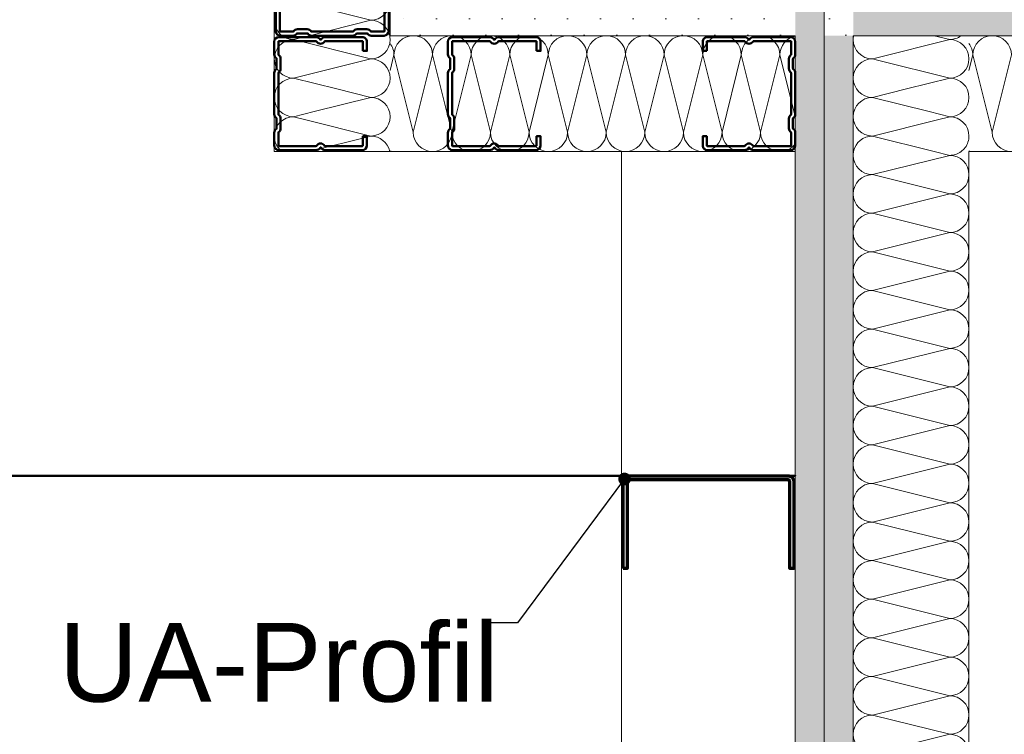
# Model space of a CAD drawing. Header units: metres. Extents: x -3.5 to 65.3, y -10.9 to 16.7.
# Tile 129 of 145: x 44.205 to 44.63, y 2.908 to 3.217. Entities that reach past the tile are written whole.
import ezdxf

# ---------------------------------------------------------------- set-up
doc = ezdxf.new("R2010")
doc.units = ezdxf.units.M
doc.header["$MEASUREMENT"] = 0
doc.linetypes.add('Wipeout_Contour', pattern=[1, 0, -1])
for name, color, linetype in [('102 - Bemaßung_ Beschriftung.Detail_ Ausschnitt', 7, 'Continuous'), ('606 - Struktur.Wand Innen Ausbau', 7, 'Continuous'), ('660 - Unterkonstruktion.Trockenbau', 7, 'Continuous'), ('Neubau_102 - Bemaßung_ Beschriftung.Detail_ Ausschnitt', 7, 'Continuous'), ('Neubau_606 - Struktur.Wand Innen Ausbau', 7, 'Continuous')]:
    doc.layers.add(name, color=color, linetype=linetype)
doc.styles.add('ERSTELLTER_STIL_1', font='txt')
doc.dimstyles.new('ERSTELLTER_STIL__3', dxfattribs={"dimtxt": 0.04, "dimasz": 0.02128, "dimexe": 0.18, "dimexo": 0.0625, "dimgap": 0, "dimtad": 1, "dimtih": 1, "dimtoh": 1, "dimzin": 0, "dimdsep": 46, "dimtxsty": 'ERSTELLTER_STIL_1', "dimblk": 'ARROWHEAD_2', "dimblk1": 'ARROWHEAD_2', "dimblk2": 'ARROWHEAD_2', "dimcen": 0.09, "dimse1": 1, "dimse2": 1, "dimclrd": 7, "dimclre": 7, "dimclrt": 7, "dimazin": 0, "dimtfac": 1, "dimtdec": 4, "dimtmove": 0, "dimatfit": 3, "dimfxl": 1, "dimtolj": 1, "dimtzin": 0, "dimarcsym": 0})
doc.dimstyles.new('ERSTELLTER_STIL__5', dxfattribs={"dimtxt": 0.18, "dimasz": 0.010944, "dimexe": 0.18, "dimexo": 0.0625, "dimgap": 0, "dimtad": 0, "dimtih": 1, "dimtoh": 1, "dimdec": 4, "dimzin": 0, "dimdsep": 46, "dimcen": 0.09, "dimadec": 0, "dimazin": 0, "dimtfac": 1, "dimtdec": 4, "dimtmove": 0, "dimatfit": 3, "dimldrblk": 'ARROWHEAD_11', "dimfxl": 1, "dimtolj": 1, "dimtzin": 0, "dimarcsym": 0})
pattern_1 = [(45, (0, 0), (-0.007071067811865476, 0.007071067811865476), [0, -0.01])]

# ---------------------------------------------------------------- blocks, each defined once
blk = doc.blocks.new('*X54')
at = {"layer": '606 - Struktur.Wand Innen Ausbau', "color": 7, "linetype": 'Continuous', "lineweight": 5}
for p, q in [((44.57465578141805, 3.200333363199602), (44.60665566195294, 3.208333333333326)), ((44.59998839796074, 3.210000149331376), (44.60665566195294, 3.208333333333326)), ((44.57554474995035, 3.199444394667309), (44.60665566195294, 3.191666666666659)), ((44.58798911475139, 3.18700002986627), (44.60665566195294, 3.191666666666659)), ((44.59776697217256, 3.177222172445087), (44.60665566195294, 3.174999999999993)), ((44.60132244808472, 3.173666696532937), (44.60665566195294, 3.174999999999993))]:
    blk.add_line(p, q, dxfattribs=at)
for centre, radius, start, end in [((44.57332232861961, 3.208333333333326), 0.008333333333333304, 168.4619930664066, 169.4490215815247), ((44.60665566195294, 3.216666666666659), 0.008333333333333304, 270, 306.8716088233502), ((44.60665566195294, 3.199999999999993), 0.008333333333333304, 0, 90), ((44.60665566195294, 3.199999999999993), 0.008333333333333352, 270, 0), ((44.60665566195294, 3.183333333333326), 0.008333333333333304, 0, 90), ((44.60665566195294, 3.183333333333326), 0.008333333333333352, 270, 0), ((44.60665566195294, 3.166666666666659), 0.008333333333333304, 0, 90), ((44.60665566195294, 3.166666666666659), 0.008333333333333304, 323.1308357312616, 0)]:
    blk.add_arc(centre, radius, start, end, dxfattribs=at)
blk = doc.blocks.new('*X55')
at = {"layer": '606 - Struktur.Wand Innen Ausbau', "color": 7, "linetype": 'Continuous', "lineweight": 5}
for p, q in [((44.57332232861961, 3.199999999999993), (44.57465578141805, 3.200333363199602)), ((44.57332232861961, 3.199999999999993), (44.57554474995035, 3.199444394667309)), ((44.57332232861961, 3.183333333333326), (44.58798911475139, 3.18700002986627)), ((44.57332232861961, 3.183333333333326), (44.59776697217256, 3.177222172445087)), ((44.57332232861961, 3.166666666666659), (44.60132244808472, 3.173666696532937)), ((44.57332232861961, 3.166666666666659), (44.59998839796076, 3.160000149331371))]:
    blk.add_line(p, q, dxfattribs=at)
for centre, radius, start, end in [((44.57332232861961, 3.208333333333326), 0.008333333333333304, 169.4490215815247, 180), ((44.57332232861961, 3.208333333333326), 0.008333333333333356, 180, 270), ((44.57332232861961, 3.191666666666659), 0.00833333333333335, 90, 180), ((44.57332232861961, 3.191666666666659), 0.00833333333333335, 180, 270), ((44.57332232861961, 3.174999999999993), 0.008333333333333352, 90, 180), ((44.57332232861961, 3.174999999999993), 0.008333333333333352, 180, 270), ((44.57332232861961, 3.158333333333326), 0.008333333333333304, 90, 168.4619930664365), ((44.60665566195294, 3.166666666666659), 0.008333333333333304, 306.8716088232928, 323.1308357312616)]:
    blk.add_arc(centre, radius, start, end, dxfattribs=at)
blk = doc.blocks.new('*X56')
at = {"layer": '606 - Struktur.Wand Innen Ausbau', "color": 7, "linetype": 'Continuous', "lineweight": 5}
for p, q in [((44.59998839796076, 3.160000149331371), (44.60665566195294, 3.158333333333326)), ((44.57332232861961, 3.149999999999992), (44.60665566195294, 3.158333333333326)), ((44.57332232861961, 3.149999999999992), (44.60665566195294, 3.141666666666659)), ((44.57332232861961, 3.133333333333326), (44.60665566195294, 3.141666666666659)), ((44.57332232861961, 3.133333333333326), (44.60665566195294, 3.124999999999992)), ((44.57332232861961, 3.116666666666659), (44.60665566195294, 3.124999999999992)), ((44.57332232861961, 3.116666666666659), (44.60665566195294, 3.108333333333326)), ((44.57332232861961, 3.099999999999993), (44.60665566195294, 3.108333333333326)), ((44.57332232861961, 3.099999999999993), (44.60665566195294, 3.091666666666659)), ((44.57332232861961, 3.083333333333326), (44.60665566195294, 3.091666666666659)), ((44.57332232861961, 3.083333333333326), (44.60665566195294, 3.074999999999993)), ((44.57332232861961, 3.066666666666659), (44.60665566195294, 3.074999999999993)), ((44.57332232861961, 3.066666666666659), (44.60665566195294, 3.058333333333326)), ((44.57332232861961, 3.049999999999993), (44.60665566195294, 3.058333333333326)), ((44.57332232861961, 3.049999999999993), (44.60665566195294, 3.041666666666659)), ((44.57332232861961, 3.033333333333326), (44.60665566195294, 3.041666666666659)), ((44.57332232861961, 3.033333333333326), (44.60665566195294, 3.024999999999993)), ((44.57332232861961, 3.01666666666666), (44.60665566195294, 3.024999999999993)), ((44.57332232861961, 3.01666666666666), (44.60665566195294, 3.008333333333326)), ((44.57332232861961, 2.999999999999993), (44.60665566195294, 3.008333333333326)), ((44.57332232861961, 2.999999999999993), (44.60665566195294, 2.99166666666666)), ((44.57332232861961, 2.983333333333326), (44.60665566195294, 2.99166666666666)), ((44.57332232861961, 2.983333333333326), (44.60665566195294, 2.974999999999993)), ((44.57332232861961, 2.96666666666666), (44.60665566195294, 2.974999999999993)), ((44.57332232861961, 2.96666666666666), (44.60665566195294, 2.958333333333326)), ((44.57332232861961, 2.949999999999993), (44.60665566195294, 2.958333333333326)), ((44.57332232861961, 2.949999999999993), (44.60665566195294, 2.94166666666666)), ((44.57332232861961, 2.933333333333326), (44.60665566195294, 2.94166666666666)), ((44.57332232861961, 2.933333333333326), (44.60665566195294, 2.924999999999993)), ((44.57332232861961, 2.91666666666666), (44.60665566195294, 2.924999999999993)), ((44.57332232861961, 2.91666666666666), (44.60665566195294, 2.908333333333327)), ((44.57332232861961, 2.899999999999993), (44.60665566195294, 2.908333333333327))]:
    blk.add_line(p, q, dxfattribs=at)
for centre, radius, start, end in [((44.57332232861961, 3.158333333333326), 0.008333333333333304, 168.4619930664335, 180), ((44.60665566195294, 3.166666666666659), 0.008333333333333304, 270, 306.8716088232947), ((44.57332232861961, 3.158333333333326), 0.008333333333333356, 180, 270), ((44.60665566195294, 3.149999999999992), 0.008333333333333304, 0, 90), ((44.57332232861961, 3.141666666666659), 0.00833333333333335, 90, 180), ((44.60665566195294, 3.149999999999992), 0.008333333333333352, 270, 0), ((44.57332232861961, 3.141666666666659), 0.00833333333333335, 180, 270), ((44.60665566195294, 3.133333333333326), 0.008333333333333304, 0, 90), ((44.57332232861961, 3.124999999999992), 0.008333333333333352, 90, 180), ((44.60665566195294, 3.133333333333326), 0.008333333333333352, 270, 0), ((44.57332232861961, 3.124999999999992), 0.008333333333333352, 180, 270), ((44.60665566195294, 3.116666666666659), 0.008333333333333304, 0, 90), ((44.57332232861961, 3.108333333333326), 0.008333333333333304, 90, 180), ((44.60665566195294, 3.116666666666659), 0.008333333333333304, 270, 0), ((44.57332232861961, 3.108333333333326), 0.008333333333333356, 180, 270), ((44.60665566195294, 3.099999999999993), 0.008333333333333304, 0, 90), ((44.57332232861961, 3.091666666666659), 0.00833333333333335, 90, 180), ((44.60665566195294, 3.099999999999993), 0.008333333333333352, 270, 0), ((44.57332232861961, 3.091666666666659), 0.00833333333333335, 180, 270), ((44.60665566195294, 3.083333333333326), 0.008333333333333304, 0, 90), ((44.57332232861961, 3.074999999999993), 0.008333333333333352, 90, 180), ((44.60665566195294, 3.083333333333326), 0.008333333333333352, 270, 0), ((44.57332232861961, 3.074999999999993), 0.008333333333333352, 180, 270), ((44.60665566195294, 3.066666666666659), 0.008333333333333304, 0, 90), ((44.57332232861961, 3.058333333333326), 0.008333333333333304, 90, 180), ((44.60665566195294, 3.066666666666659), 0.008333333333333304, 270, 0), ((44.57332232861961, 3.058333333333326), 0.008333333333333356, 180, 270), ((44.60665566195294, 3.049999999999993), 0.008333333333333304, 0, 90), ((44.57332232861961, 3.041666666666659), 0.00833333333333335, 90, 180), ((44.60665566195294, 3.049999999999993), 0.008333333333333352, 270, 0), ((44.57332232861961, 3.041666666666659), 0.00833333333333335, 180, 270), ((44.60665566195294, 3.033333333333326), 0.008333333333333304, 0, 90), ((44.57332232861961, 3.024999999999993), 0.008333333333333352, 90, 180), ((44.60665566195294, 3.033333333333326), 0.008333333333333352, 270, 0), ((44.57332232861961, 3.024999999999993), 0.008333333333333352, 180, 270), ((44.60665566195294, 3.01666666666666), 0.008333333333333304, 0, 90), ((44.57332232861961, 3.008333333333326), 0.008333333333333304, 90, 180), ((44.60665566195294, 3.01666666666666), 0.008333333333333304, 270, 0), ((44.57332232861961, 3.008333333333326), 0.008333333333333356, 180, 270), ((44.60665566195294, 2.999999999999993), 0.008333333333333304, 0, 90), ((44.57332232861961, 2.99166666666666), 0.00833333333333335, 90, 180), ((44.60665566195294, 2.999999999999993), 0.008333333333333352, 270, 0), ((44.57332232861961, 2.99166666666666), 0.00833333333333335, 180, 270), ((44.60665566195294, 2.983333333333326), 0.008333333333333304, 0, 90), ((44.57332232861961, 2.974999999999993), 0.008333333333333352, 90, 180), ((44.60665566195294, 2.983333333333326), 0.008333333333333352, 270, 0), ((44.57332232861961, 2.974999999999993), 0.008333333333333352, 180, 270), ((44.60665566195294, 2.96666666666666), 0.008333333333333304, 0, 90), ((44.57332232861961, 2.958333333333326), 0.008333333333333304, 90, 180), ((44.60665566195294, 2.96666666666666), 0.008333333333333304, 270, 0), ((44.57332232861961, 2.958333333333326), 0.008333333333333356, 180, 270), ((44.60665566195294, 2.949999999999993), 0.008333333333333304, 0, 90), ((44.57332232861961, 2.94166666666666), 0.00833333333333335, 90, 180), ((44.60665566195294, 2.949999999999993), 0.008333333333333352, 270, 0), ((44.57332232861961, 2.94166666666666), 0.00833333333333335, 180, 270), ((44.60665566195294, 2.933333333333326), 0.008333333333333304, 0, 90), ((44.57332232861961, 2.924999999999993), 0.008333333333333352, 90, 180), ((44.60665566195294, 2.933333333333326), 0.008333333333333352, 270, 0), ((44.57332232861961, 2.924999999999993), 0.008333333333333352, 180, 270), ((44.60665566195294, 2.91666666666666), 0.008333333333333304, 0, 90), ((44.57332232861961, 2.908333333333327), 0.008333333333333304, 90, 180), ((44.60665566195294, 2.91666666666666), 0.008333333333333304, 270, 0), ((44.57332232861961, 2.908333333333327), 0.008333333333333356, 180, 270), ((44.60665566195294, 2.899999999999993), 0.008333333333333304, 0, 90)]:
    blk.add_arc(centre, radius, start, end, dxfattribs=at)
blk = doc.blocks.new('*X57')
at = {"layer": '606 - Struktur.Wand Innen Ausbau', "color": 7, "linetype": 'Continuous', "lineweight": 5}
for p, q in [((44.61666666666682, 3.201666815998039), (44.61498899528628, 3.194956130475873)), ((44.61666666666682, 3.201666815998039), (44.62500000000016, 3.168333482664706)), ((44.63333333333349, 3.201666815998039), (44.62500000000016, 3.168333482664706))]:
    blk.add_line(p, q, dxfattribs=at)
for centre, radius, start, end in [((44.60833333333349, 3.201666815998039), 0.008333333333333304, 0, 36.99581798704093), ((44.62500000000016, 3.201666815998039), 0.008333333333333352, 90, 180), ((44.62500000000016, 3.201666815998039), 0.008333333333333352, 0, 90), ((44.63333333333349, 3.168333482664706), 0.008333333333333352, 180, 270), ((44.61666666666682, 3.168333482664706), 0.008333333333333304, 258.3858072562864, 270)]:
    blk.add_arc(centre, radius, start, end, dxfattribs=at)
blk = doc.blocks.new('*X76')
at = {"layer": 'Neubau_606 - Struktur.Wand Innen Ausbau', "color": 7, "linetype": 'Continuous', "lineweight": 5}
for p, q in [((44.35665694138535, 3.199999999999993), (44.35443456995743, 3.199444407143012)), ((44.35665694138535, 3.199999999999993), (44.35532351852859, 3.200333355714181)), ((44.35665694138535, 3.183333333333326), (44.34199018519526, 3.187000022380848)), ((44.35665694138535, 3.183333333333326), (44.3322123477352, 3.17722218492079)), ((44.35665694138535, 3.166666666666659), (44.32865685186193, 3.173666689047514)), ((44.35665694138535, 3.166666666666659), (44.32999072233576, 3.160000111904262))]:
    blk.add_line(p, q, dxfattribs=at)
for centre, radius, start, end in [((44.35665694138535, 3.208333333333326), 0.008333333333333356, 270, 0), ((44.35665694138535, 3.208333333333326), 0.008333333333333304, 0, 10.55075776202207), ((44.35665694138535, 3.191666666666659), 0.00833333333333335, 0, 90), ((44.35665694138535, 3.191666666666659), 0.008333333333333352, 270, 0), ((44.35665694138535, 3.174999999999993), 0.008333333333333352, 0, 90), ((44.35665694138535, 3.174999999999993), 0.008333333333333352, 270, 0), ((44.35665694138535, 3.158333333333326), 0.008333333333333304, 11.53774429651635, 90), ((44.32332360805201, 3.166666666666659), 0.008333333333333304, 216.8693480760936, 233.1288200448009)]:
    blk.add_arc(centre, radius, start, end, dxfattribs=at)
blk = doc.blocks.new('*X77')
at = {"layer": 'Neubau_606 - Struktur.Wand Innen Ausbau', "color": 7, "linetype": 'Continuous', "lineweight": 5}
for p, q in [((44.32999072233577, 3.210000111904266), (44.32332360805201, 3.208333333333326)), ((44.35532351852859, 3.200333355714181), (44.32332360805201, 3.208333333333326)), ((44.35443456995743, 3.199444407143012), (44.32332360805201, 3.191666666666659)), ((44.34199018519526, 3.187000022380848), (44.32332360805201, 3.191666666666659)), ((44.3322123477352, 3.17722218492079), (44.32332360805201, 3.174999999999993)), ((44.32865685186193, 3.173666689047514), (44.32332360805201, 3.174999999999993))]:
    blk.add_line(p, q, dxfattribs=at)
for centre, radius, start, end in [((44.32332360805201, 3.199999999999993), 0.008333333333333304, 90, 180), ((44.32332360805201, 3.216666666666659), 0.008333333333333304, 233.1288200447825, 270), ((44.35665694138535, 3.208333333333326), 0.008333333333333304, 10.55075776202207, 11.53774429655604), ((44.32332360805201, 3.199999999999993), 0.008333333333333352, 180, 270), ((44.32332360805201, 3.183333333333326), 0.008333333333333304, 90, 180), ((44.32332360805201, 3.183333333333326), 0.008333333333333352, 180, 270), ((44.32332360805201, 3.166666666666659), 0.008333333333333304, 90, 180), ((44.32332360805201, 3.166666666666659), 0.008333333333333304, 180, 216.8693480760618)]:
    blk.add_arc(centre, radius, start, end, dxfattribs=at)
blk = doc.blocks.new('*X78')
at = {"layer": 'Neubau_606 - Struktur.Wand Innen Ausbau', "color": 7, "linetype": 'Continuous', "lineweight": 5}
for q in [(44.32332360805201, 3.224999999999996), (44.32999072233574, 3.210000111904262)]:
    blk.add_line((44.35665694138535, 3.216666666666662), q, dxfattribs=at)
for centre, radius, start, end in [((44.32332360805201, 3.216666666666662), 0.008333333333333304, 90, 180), ((44.35665694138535, 3.224999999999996), 0.008333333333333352, 270, 0), ((44.32332360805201, 3.216666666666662), 0.008333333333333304, 180, 233.128820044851), ((44.35665694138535, 3.208333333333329), 0.008333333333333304, 11.5377442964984, 90)]:
    blk.add_arc(centre, radius, start, end, dxfattribs=at)
blk = doc.blocks.new('*X86')
at = {"layer": 'Neubau_606 - Struktur.Wand Innen Ausbau', "color": 7, "linetype": 'Continuous', "lineweight": 5}
for p, q in [((44.36666666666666, 3.201666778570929), (44.36499027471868, 3.194961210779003)), ((44.36666666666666, 3.201666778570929), (44.37499999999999, 3.168333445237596)), ((44.38333333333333, 3.201666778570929), (44.37499999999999, 3.168333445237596)), ((44.38333333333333, 3.201666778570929), (44.39166666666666, 3.168333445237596)), ((44.39999999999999, 3.201666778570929), (44.39166666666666, 3.168333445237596)), ((44.39999999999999, 3.201666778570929), (44.40833333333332, 3.168333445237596)), ((44.41666666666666, 3.201666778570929), (44.40833333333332, 3.168333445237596)), ((44.41666666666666, 3.201666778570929), (44.42499999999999, 3.168333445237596)), ((44.43333333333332, 3.201666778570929), (44.42499999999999, 3.168333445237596)), ((44.43333333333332, 3.201666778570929), (44.44166666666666, 3.168333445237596)), ((44.44999999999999, 3.201666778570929), (44.44166666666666, 3.168333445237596)), ((44.44999999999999, 3.201666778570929), (44.45833333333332, 3.168333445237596)), ((44.46666666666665, 3.201666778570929), (44.45833333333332, 3.168333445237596)), ((44.46666666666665, 3.201666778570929), (44.47499999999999, 3.168333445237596)), ((44.48333333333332, 3.201666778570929), (44.47499999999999, 3.168333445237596)), ((44.48333333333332, 3.201666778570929), (44.49166666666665, 3.168333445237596)), ((44.49999999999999, 3.201666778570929), (44.49166666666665, 3.168333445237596)), ((44.49999999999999, 3.201666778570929), (44.50833333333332, 3.168333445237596)), ((44.51666666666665, 3.201666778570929), (44.50833333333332, 3.168333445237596)), ((44.51666666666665, 3.201666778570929), (44.52499999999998, 3.168333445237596)), ((44.53333333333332, 3.201666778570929), (44.52499999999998, 3.168333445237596)), ((44.53333333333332, 3.201666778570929), (44.53998899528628, 3.175044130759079))]:
    blk.add_line(p, q, dxfattribs=at)
for centre, radius, start, end in [((44.35833333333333, 3.201666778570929), 0.008333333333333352, 0, 36.98119709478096), ((44.37499999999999, 3.201666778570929), 0.008333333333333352, 90, 180), ((44.37499999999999, 3.201666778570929), 0.008333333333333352, 0, 90), ((44.39166666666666, 3.201666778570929), 0.008333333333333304, 90, 180), ((44.39166666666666, 3.201666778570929), 0.008333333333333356, 0, 90), ((44.40833333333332, 3.201666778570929), 0.00833333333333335, 90, 180), ((44.40833333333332, 3.201666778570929), 0.008333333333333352, 0, 90), ((44.42499999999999, 3.201666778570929), 0.008333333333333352, 90, 180), ((44.42499999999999, 3.201666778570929), 0.008333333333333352, 0, 90), ((44.44166666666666, 3.201666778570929), 0.008333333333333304, 90, 180), ((44.44166666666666, 3.201666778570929), 0.008333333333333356, 0, 90), ((44.45833333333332, 3.201666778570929), 0.00833333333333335, 90, 180), ((44.45833333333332, 3.201666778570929), 0.008333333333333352, 0, 90), ((44.47499999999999, 3.201666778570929), 0.008333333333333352, 90, 180), ((44.47499999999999, 3.201666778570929), 0.008333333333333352, 0, 90), ((44.49166666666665, 3.201666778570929), 0.008333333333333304, 90, 180), ((44.49166666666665, 3.201666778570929), 0.008333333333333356, 0, 90), ((44.50833333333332, 3.201666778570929), 0.00833333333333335, 90, 180), ((44.50833333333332, 3.201666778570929), 0.008333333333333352, 0, 90), ((44.52499999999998, 3.201666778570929), 0.008333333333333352, 90, 180), ((44.52499999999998, 3.201666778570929), 0.008333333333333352, 0, 90), ((44.54166666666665, 3.201666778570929), 0.008333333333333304, 101.6141927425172, 180), ((44.38333333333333, 3.168333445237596), 0.008333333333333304, 180, 270), ((44.38333333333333, 3.168333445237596), 0.008333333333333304, 270, 0), ((44.39999999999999, 3.168333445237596), 0.008333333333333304, 180, 270), ((44.39999999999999, 3.168333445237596), 0.008333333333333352, 270, 0), ((44.41666666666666, 3.168333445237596), 0.008333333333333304, 180, 270), ((44.41666666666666, 3.168333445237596), 0.008333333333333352, 270, 0), ((44.43333333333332, 3.168333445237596), 0.008333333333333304, 180, 270), ((44.43333333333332, 3.168333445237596), 0.008333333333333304, 270, 0), ((44.44999999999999, 3.168333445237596), 0.008333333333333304, 180, 270), ((44.44999999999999, 3.168333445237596), 0.008333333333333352, 270, 0), ((44.46666666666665, 3.168333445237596), 0.008333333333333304, 180, 270), ((44.46666666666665, 3.168333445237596), 0.008333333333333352, 270, 0), ((44.48333333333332, 3.168333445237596), 0.008333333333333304, 180, 270), ((44.48333333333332, 3.168333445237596), 0.008333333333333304, 270, 0), ((44.49999999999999, 3.168333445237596), 0.008333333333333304, 180, 270), ((44.49999999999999, 3.168333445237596), 0.008333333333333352, 270, 0), ((44.51666666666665, 3.168333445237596), 0.008333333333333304, 180, 270), ((44.51666666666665, 3.168333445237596), 0.008333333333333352, 270, 0), ((44.53333333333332, 3.168333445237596), 0.008333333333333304, 180, 270), ((44.36666666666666, 3.168333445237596), 0.008333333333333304, 258.394787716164, 270), ((44.53333333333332, 3.168333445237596), 0.008333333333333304, 270, 323.0041820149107)]:
    blk.add_arc(centre, radius, start, end, dxfattribs=at)
blk = doc.blocks.new('*D330')
at = {"layer": '102 - Bemaßung_ Beschriftung.Detail_ Ausschnitt', "color": 7, "linetype": 'Continuous', "lineweight": 5}
for p, q in [((44.0899902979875, 3.673975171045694), (44.0899902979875, 3.715975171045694)), ((44.31499025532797, 3.673975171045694), (44.31499025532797, 3.715975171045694)), ((44.09807317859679, 3.708975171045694), (44.0819073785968, 3.680975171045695)), ((44.32307317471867, 3.708975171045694), (44.30690737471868, 3.680975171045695)), ((43.9899902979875, 3.694975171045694), (44.0899902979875, 3.694975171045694)), ((44.08999027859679, 3.694975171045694), (44.31499025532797, 3.694975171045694))]:
    blk.add_line(p, q, dxfattribs=at)
at = {"layer": '102 - Bemaßung_ Beschriftung.Detail_ Ausschnitt', "color": 7, "lineweight": 5, "insert": (44.16211897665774, 3.702540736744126), "char_height": 0.04, "attachment_point": 7, "style": 'ERSTELLTER_STIL_1'}
blk.add_mtext('\\A1;{\\pql;\\fArial|b0|i0|c0|p38;22\\fArial|b0|i0|c0|p38;\\A1{\\H.66x;\\S5^  ;}}', dxfattribs=at)
blk = doc.blocks.new('ARROWHEAD_2')
at = {"color": 0, "linetype": 'Continuous', "lineweight": 0}
for p, q in [((-0.3781315, -0.655), (0.3781315, 0.655)), ((0, 0), (-1, 0))]:
    blk.add_line(p, q, dxfattribs=at)
blk = doc.blocks.new('*D331')
at = {"layer": '102 - Bemaßung_ Beschriftung.Detail_ Ausschnitt', "color": 7, "linetype": 'Continuous', "lineweight": 5}
for p, q in [((44.38999027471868, 3.673975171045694), (44.38999027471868, 3.715975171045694)), ((44.32307317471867, 3.708975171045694), (44.30690737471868, 3.680975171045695)), ((44.38190737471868, 3.680975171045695), (44.39807317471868, 3.708975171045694)), ((44.31499027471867, 3.694975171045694), (44.38999027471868, 3.694975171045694)), ((44.38999027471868, 3.694975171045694), (44.40368227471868, 3.694975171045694))]:
    blk.add_line(p, q, dxfattribs=at)
at = {"layer": '102 - Bemaßung_ Beschriftung.Detail_ Ausschnitt', "color": 7, "lineweight": 5, "insert": (44.32729617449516, 3.702540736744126), "char_height": 0.04, "attachment_point": 7, "style": 'ERSTELLTER_STIL_1'}
blk.add_mtext('\\A1;{\\pql;\\fArial|b0|i0|c0|p38;7\\fArial|b0|i0|c0|p38;\\A1{\\H.66x;\\S5^  ;}}', dxfattribs=at)
at = {"color": 254, "linetype": 'Wipeout_Contour', "lineweight": 0, "ltscale": 178.0449251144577}
blk.add_wipeout([(44.31979617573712, 3.69547517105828), (44.385184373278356, 3.69547517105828), (44.385184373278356, 3.7504751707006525), (44.31979617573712, 3.7504751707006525)], dxfattribs=at).dxf.layer = '102 - Bemaßung_ Beschriftung.Detail_ Ausschnitt'
blk = doc.blocks.new('*D340')
at = {"layer": '102 - Bemaßung_ Beschriftung.Detail_ Ausschnitt', "color": 7, "linetype": 'Continuous', "lineweight": 5}
for p, q in [((44.19499095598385, 1.940877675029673), (44.19499095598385, 1.982877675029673)), ((44.53998899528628, 1.940877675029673), (44.53998899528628, 1.982877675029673)), ((44.20307385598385, 1.975877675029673), (44.18690805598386, 1.947877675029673)), ((44.53190609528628, 1.947877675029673), (44.54807189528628, 1.975877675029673)), ((44.19499095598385, 1.961877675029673), (44.53998899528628, 1.961877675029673)), ((44.53998899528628, 1.961877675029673), (44.55368099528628, 1.961877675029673))]:
    blk.add_line(p, q, dxfattribs=at)
at = {"layer": '102 - Bemaßung_ Beschriftung.Detail_ Ausschnitt', "color": 7, "lineweight": 5, "insert": (44.32711867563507, 1.969191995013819), "char_height": 0.04, "attachment_point": 7, "style": 'ERSTELLTER_STIL_1'}
blk.add_mtext('\\A1;{\\pql;\\fArial|b0|i0|c0|p38;34\\fArial|b0|i0|c0|p38;\\A1{\\H.66x;\\S5^  ;}}', dxfattribs=at)
blk = doc.blocks.new('*D356')
at = {"layer": '102 - Bemaßung_ Beschriftung.Detail_ Ausschnitt', "color": 7, "linetype": 'Continuous', "lineweight": 5}
for p, q in [((44.31499027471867, 3.410123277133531), (44.31499027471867, 3.452123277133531)), ((44.20307385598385, 3.445123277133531), (44.18690805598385, 3.417123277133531)), ((44.32307317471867, 3.445123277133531), (44.30690737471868, 3.417123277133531)), ((44.19499095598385, 3.431123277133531), (44.31499027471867, 3.431123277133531))]:
    blk.add_line(p, q, dxfattribs=at)
at = {"layer": '102 - Bemaßung_ Beschriftung.Detail_ Ausschnitt', "color": 7, "lineweight": 5, "insert": (44.2246362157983, 3.439123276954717), "char_height": 0.04, "attachment_point": 7, "style": 'ERSTELLTER_STIL_1'}
blk.add_mtext('\\A1;{\\pql;\\fArial|b0|i0|c0|p38;12}', dxfattribs=at)
blk = doc.blocks.new('*D357')
at = {"layer": '102 - Bemaßung_ Beschriftung.Detail_ Ausschnitt', "color": 7, "linetype": 'Continuous', "lineweight": 5}
for p, q in [((44.31499027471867, 3.410123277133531), (44.31499027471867, 3.452123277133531)), ((44.38999027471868, 3.410123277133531), (44.38999027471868, 3.452123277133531)), ((44.32307317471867, 3.445123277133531), (44.30690737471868, 3.417123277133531)), ((44.38190737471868, 3.417123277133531), (44.39807317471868, 3.445123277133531)), ((44.31499027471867, 3.431123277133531), (44.38999027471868, 3.431123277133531)), ((44.38999027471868, 3.431123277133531), (44.40368227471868, 3.431123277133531))]:
    blk.add_line(p, q, dxfattribs=at)
at = {"layer": '102 - Bemaßung_ Beschriftung.Detail_ Ausschnitt', "color": 7, "lineweight": 5, "insert": (44.32729617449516, 3.438688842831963), "char_height": 0.04, "attachment_point": 7, "style": 'ERSTELLTER_STIL_1'}
blk.add_mtext('\\A1;{\\pql;\\fArial|b0|i0|c0|p38;7\\fArial|b0|i0|c0|p38;\\A1{\\H.66x;\\S5^  ;}}', dxfattribs=at)
at = {"color": 254, "linetype": 'Wipeout_Contour', "lineweight": 0, "ltscale": 177.9597730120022}
blk.add_wipeout([(44.31979617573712, 3.4316232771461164), (44.385184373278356, 3.4316232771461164), (44.385184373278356, 3.486623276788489), (44.31979617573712, 3.486623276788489)], dxfattribs=at).dxf.layer = '102 - Bemaßung_ Beschriftung.Detail_ Ausschnitt'
blk = doc.blocks.new('ARROWHEAD_11')
at = {"color": 0, "linetype": 'Continuous', "lineweight": 0}
blk.add_line((0, 0), (-1, 0), dxfattribs=at)
at = {"color": 0, "linetype": 'Continuous', "lineweight": 0, "const_width": 0.25, "flags": 128}
blk.add_lwpolyline([(-0.125, 0, 1), (0.125, 0, 1)], format="xyb", close=True, dxfattribs=at)

msp = doc.modelspace()

# ---------------------------------------------------------------- hatches: boundary and pattern name
at = {"layer": '606 - Struktur.Wand Innen Ausbau', "linetype": 'Continuous', "lineweight": 0, "true_color": 0x000000}
h = msp.add_hatch(dxfattribs=at)
h.set_pattern_fill('Gips_0001', color=18, style=0, pattern_type=2)
h.set_pattern_definition(pattern_1)
h.paths.add_polyline_path([(44.53998899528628, 3.222500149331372), (44.53998899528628, 0.2549999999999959), (44.55248899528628, 0.2549999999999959), (44.55248899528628, 3.222500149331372)])
h = msp.add_hatch(dxfattribs=at)
h.set_pattern_fill('Gips_0001', color=18, style=0, pattern_type=2)
h.set_pattern_definition(pattern_1)
h.paths.add_polyline_path([(44.56498899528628, 3.222500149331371), (44.55248899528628, 3.222500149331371), (44.56498899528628, 3.21000014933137)])
h = msp.add_hatch(dxfattribs=at)
h.set_pattern_fill('Gips_0001', color=18, style=0, pattern_type=2)
h.set_pattern_definition(pattern_1)
h.paths.add_polyline_path([(44.56498899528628, 3.210000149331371), (44.55248899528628, 3.222500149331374), (44.55248899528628, 3.210000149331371)])
h = msp.add_hatch(dxfattribs=at)
h.set_pattern_fill('Gips_0001', color=18, style=0, pattern_type=2)
h.set_pattern_definition(pattern_1)
h.paths.add_polyline_path([(44.56498899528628, 3.21000014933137), (47.28998899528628, 3.21000014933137), (47.28998899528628, 3.222500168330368), (44.56498899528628, 3.222500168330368)])
h = msp.add_hatch(dxfattribs=at)
h.set_pattern_fill('Gips_0001', color=18, style=0, pattern_type=2)
h.set_pattern_definition(pattern_1)
h.paths.add_polyline_path([(44.55248899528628, 3.210000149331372), (44.55248899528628, 0.2549999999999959), (44.56498899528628, 0.2549999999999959), (44.56498899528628, 3.210000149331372)])
at = {"layer": 'Neubau_606 - Struktur.Wand Innen Ausbau', "linetype": 'Continuous', "lineweight": 0, "true_color": 0x000000}
h = msp.add_hatch(dxfattribs=at)
h.set_pattern_fill('Gips_0001', color=18, style=0, pattern_type=2)
h.set_pattern_definition(pattern_1)
h.paths.add_polyline_path([(44.37749027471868, 3.222500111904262), (44.36499027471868, 3.210000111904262), (44.37749027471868, 3.210000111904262)])
h = msp.add_hatch(dxfattribs=at)
h.set_pattern_fill('Gips_0001', color=18, style=0, pattern_type=2)
h.set_pattern_definition(pattern_1)
h.paths.add_polyline_path([(44.37749027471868, 3.222500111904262), (44.36499027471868, 3.222500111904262), (44.36499027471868, 3.210000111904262)])
h = msp.add_hatch(dxfattribs=at)
h.set_pattern_fill('Gips_0001', color=18, style=0, pattern_type=2)
h.set_pattern_definition(pattern_1)
h.paths.add_polyline_path([(44.37749027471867, 3.210000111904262), (44.53998899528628, 3.210000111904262), (44.53998899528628, 3.222500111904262), (44.37749027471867, 3.222500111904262)])

# ---------------------------------------------------------------- linework, layer by layer
at = {"layer": '606 - Struktur.Wand Innen Ausbau', "color": 7, "linetype": 'Continuous', "lineweight": 5}
for p, q in [((44.55248899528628, 3.222500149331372), (44.55248899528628, 3.210000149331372)), ((44.55248899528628, 3.210000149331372), (44.55248899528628, 0.2549999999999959)), ((44.61498899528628, 3.210000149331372), (44.56498899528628, 3.210000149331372)), ((44.56498899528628, 3.210000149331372), (44.56498899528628, 3.160000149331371)), ((44.61498899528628, 3.210000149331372), (44.56498899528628, 3.210000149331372)), ((47.28998899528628, 3.210000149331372), (44.61498899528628, 3.210000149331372)), ((44.56498899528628, 3.160000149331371), (44.56498899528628, 0.2549999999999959))]:
    msp.add_line(p, q, dxfattribs=at)
at = {"layer": '606 - Struktur.Wand Innen Ausbau', "color": 7, "linetype": 'Continuous', "lineweight": 5, "flags": 128}
for points in [[(44.53998899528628, 3.210000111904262), (44.53998899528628, 0.2549999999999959)], [(44.61498899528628, 0.2549999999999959), (44.61498899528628, 3.160000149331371)], [(44.61498899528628, 3.160000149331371), (47.28998899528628, 3.160000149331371)]]:
    msp.add_lwpolyline(points, dxfattribs=at)
at = {"layer": '660 - Unterkonstruktion.Trockenbau', "color": 7, "linetype": 'Continuous', "lineweight": 50, "flags": 128}
msp.add_lwpolyline([(44.50173900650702, 3.203400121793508), (44.49998900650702, 3.203400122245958), (44.49998900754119, 3.207400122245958, -0.414213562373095), (44.50198900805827, 3.209400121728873), (44.51804045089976, 3.209400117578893, -0.267949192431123), (44.51977250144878, 3.208400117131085, 0.5773502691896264), (44.52020551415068, 3.208400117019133, -0.267949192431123), (44.52193756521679, 3.209400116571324), (44.53798900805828, 3.209400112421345, -0.414213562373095), (44.53998900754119, 3.20740011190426), (44.53998900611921, 3.20190011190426, -0.2504916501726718), (44.53910011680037, 3.20023715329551, 0.2504916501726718), (44.53898900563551, 3.200029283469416), (44.53898900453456, 3.19577094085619, 0.2504916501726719), (44.53910011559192, 3.195563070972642, -0.2504916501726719), (44.53998900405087, 3.19390011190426), (44.53998899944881, 3.176100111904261, -0.2504916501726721), (44.53910011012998, 3.17443715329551, 0.2504916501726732), (44.53898899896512, 3.174229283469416), (44.53898899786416, 3.16997094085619, 0.2504916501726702), (44.53910010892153, 3.169763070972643, -0.2504916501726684), (44.53998899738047, 3.168100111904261), (44.53998899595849, 3.162600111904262, -0.4142135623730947), (44.5379889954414, 3.160600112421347), (44.52193755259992, 3.160600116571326, -0.2679491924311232), (44.52020550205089, 3.161600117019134, 0.5773502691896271), (44.519772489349, 3.161600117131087, -0.2679491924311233), (44.51804043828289, 3.160600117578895), (44.5019889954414, 3.160600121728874, -0.414213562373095), (44.49998899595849, 3.162600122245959), (44.49998899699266, 3.166600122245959), (44.50173899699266, 3.16660012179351), (44.50173899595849, 3.16260012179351, 0.414213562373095), (44.50198899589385, 3.162350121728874), (44.51804043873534, 3.162350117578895, 0.2679491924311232), (44.5182569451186, 3.162475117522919, -0.5773502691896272), (44.52172104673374, 3.162475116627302, 0.2679491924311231), (44.52193755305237, 3.162350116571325), (44.53798899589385, 3.162350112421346, 0.414213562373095), (44.53823899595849, 3.162600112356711), (44.53823899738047, 3.168100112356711, 0.25049165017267), (44.5381278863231, 3.168307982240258, -0.2504916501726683), (44.53723899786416, 3.16997094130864), (44.53723899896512, 3.174229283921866, -0.250491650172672), (44.53812788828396, 3.175892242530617, 0.2504916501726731), (44.53823899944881, 3.176100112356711), (44.53823900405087, 3.19390011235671, 0.2504916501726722), (44.5381278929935, 3.194107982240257, -0.2504916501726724), (44.53723900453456, 3.195770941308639), (44.53723900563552, 3.200029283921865, -0.2504916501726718), (44.53812789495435, 3.201692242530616, 0.2504916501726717), (44.53823900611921, 3.201900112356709), (44.53823900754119, 3.207400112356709, 0.414213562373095), (44.53798900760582, 3.207650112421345), (44.52193756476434, 3.207650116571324, 0.2679491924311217), (44.52172105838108, 3.2075251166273, -0.5773502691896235), (44.51825695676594, 3.207525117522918, 0.2679491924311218), (44.51804045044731, 3.207650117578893), (44.50198900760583, 3.207650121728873, 0.4142135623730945), (44.50173900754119, 3.207400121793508)], format="xyb", close=True, dxfattribs=at)
at = {"layer": '660 - Unterkonstruktion.Trockenbau', "color": 1, "linetype": 'Continuous', "lineweight": 18}
msp.add_lwpolyline([(44.53998899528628, 3.160000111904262), (44.46498899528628, 3.160000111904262), (44.46498899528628, 0.2549999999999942), (44.53998899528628, 0.2549999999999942)], close=True, dxfattribs=at)
at = {"layer": '660 - Unterkonstruktion.Trockenbau', "color": 7, "linetype": 'Continuous', "lineweight": 18}
msp.add_lwpolyline([(44.01499095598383, 3.019975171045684), (44.53998899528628, 3.019975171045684)], dxfattribs=at)
at = {"layer": '660 - Unterkonstruktion.Trockenbau', "color": 7, "linetype": 'Continuous', "lineweight": 50, "flags": 128}
msp.add_lwpolyline([(44.01499162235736, 3.019975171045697), (44.53998899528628, 3.019975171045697)], close=True, dxfattribs=at)
at = {"layer": '660 - Unterkonstruktion.Trockenbau', "color": 7, "linetype": 'Continuous', "lineweight": 70, "flags": 128}
msp.add_lwpolyline([(44.46558899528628, 2.979975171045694), (44.46558899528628, 3.017225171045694, -0.414213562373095), (44.46833899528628, 3.019975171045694), (44.53663899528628, 3.019975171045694, -0.4142135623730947), (44.53938899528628, 3.017225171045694), (44.53938899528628, 2.979975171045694), (44.53763899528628, 2.979975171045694), (44.53763899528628, 3.017225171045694, 0.414213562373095), (44.53663899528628, 3.018225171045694), (44.46833899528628, 3.018225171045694, 0.414213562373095), (44.46733899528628, 3.017225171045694), (44.46733899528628, 2.979975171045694)], format="xyb", close=True, dxfattribs=at)
at = {"layer": 'Neubau_606 - Struktur.Wand Innen Ausbau', "color": 1, "linetype": 'Continuous', "lineweight": 5}
for p, q in [((44.36499027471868, 3.210000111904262), (44.36499027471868, 4.084997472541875)), ((44.36499027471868, 3.210000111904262), (44.37749027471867, 3.210000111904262)), ((44.36499027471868, 3.210000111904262), (44.37749027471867, 3.210000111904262)), ((44.53998899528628, 3.210000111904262), (44.37749027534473, 3.210000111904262))]:
    msp.add_line(p, q, dxfattribs=at)
at = {"layer": 'Neubau_606 - Struktur.Wand Innen Ausbau', "color": 1, "linetype": 'Continuous', "lineweight": 5, "flags": 128}
for points in [[(44.31499027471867, 4.08499745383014), (44.31499027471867, 3.160000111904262)], [(44.53998899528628, 3.210000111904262), (44.53998899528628, 3.160000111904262)], [(44.31499027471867, 3.160000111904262), (44.36499027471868, 3.160000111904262)], [(44.36499027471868, 3.160000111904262), (44.53998899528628, 3.160000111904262)]]:
    msp.add_lwpolyline(points, dxfattribs=at)

# ---------------------------------------------------------------- block references
at = {"layer": '606 - Struktur.Wand Innen Ausbau', "color": 7, "lineweight": 18}
for name in ['*X55', '*X54', '*X57', '*X56']:
    msp.add_blockref(name, (0, 0), dxfattribs=at)
at = {"layer": 'Neubau_606 - Struktur.Wand Innen Ausbau', "color": 1, "lineweight": 13}
for name in ['*X78', '*X77', '*X76', '*X86']:
    msp.add_blockref(name, (0, 0), dxfattribs=at)

# ---------------------------------------------------------------- texts
at = {"layer": 'Neubau_102 - Bemaßung_ Beschriftung.Detail_ Ausschnitt', "color": 7, "linetype": 'Continuous', "lineweight": 9, "insert": (44.31696632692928, 2.956410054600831), "char_height": 0.034, "attachment_point": 2, "style": 'ERSTELLTER_STIL_1'}
msp.add_mtext('\\A1;{\\pqc;\\fArial|b0|i0|c0|p38;UA-Profil}', dxfattribs=at)

# ---------------------------------------------------------------- dimensions: what is measured, and where the dimension line sits
at = {"layer": '102 - Bemaßung_ Beschriftung.Detail_ Ausschnitt', "color": 7, "linetype": 'Continuous', "lineweight": 5}
dim = msp.add_linear_dim(base=(44.31499027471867, 3.694975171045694), p1=(44.08999027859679, 3.794997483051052), p2=(44.31499027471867, 3.160000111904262), dimstyle='ERSTELLTER_STIL__3', dxfattribs=at)
dim.commit()
dim.dimension.update_dxf_attribs({"geometry": '*D330', "text_midpoint": (44.24663677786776, 3.722975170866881), "dimtype": 160})

# ---------------------------------------------------------------- leaders
at = {"layer": 'Neubau_102 - Bemaßung_ Beschriftung.Detail_ Ausschnitt', "color": 1, "linetype": 'Continuous', "lineweight": 13, "annotation_type": 0, "has_hookline": 1, "hookline_direction": 1, "text_width": 0.182784}
msp.add_leader([(44.46625156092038, 3.018577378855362), (44.42006812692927, 2.956410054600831), (44.40835832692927, 2.956410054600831)], dimstyle='ERSTELLTER_STIL__5', dxfattribs=at)

# ---------------------------------------------------------------- next in the draw order: dimensions: what is measured, and where the dimension line sits
at = {"layer": '102 - Bemaßung_ Beschriftung.Detail_ Ausschnitt', "color": 7, "linetype": 'Continuous', "lineweight": 5}
dim = msp.add_linear_dim(base=(44.38999027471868, 3.694975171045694), p1=(44.31499027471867, 3.160000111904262), p2=(44.38999027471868, 3.235000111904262), dimstyle='ERSTELLTER_STIL__3', dxfattribs=at)
dim.commit()
dim.dimension.update_dxf_attribs({"geometry": '*D331', "text_midpoint": (44.39656677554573, 3.722975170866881), "dimtype": 160})

# ---------------------------------------------------------------- next in the draw order: dimensions: what is measured, and where the dimension line sits
for base, p1, p2, picture, middle in [((44.31499027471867, 3.431123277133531), (44.19499095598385, 3.519975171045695), (44.31499027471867, 3.160000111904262), '*D356', (44.2551304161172, 3.459123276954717)), ((44.53998899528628, 1.961877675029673), (44.19499095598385, 2.589975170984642), (44.53998899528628, 3.235000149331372), '*D340', (44.41163647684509, 1.989877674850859))]:
    dim = msp.add_linear_dim(base=base, p1=p1, p2=p2, dimstyle='ERSTELLTER_STIL__3', dxfattribs=at)
    dim.commit()
    dim.dimension.update_dxf_attribs({"geometry": picture, "text_midpoint": middle, "dimtype": 160})

# ---------------------------------------------------------------- next in the draw order: dimensions: what is measured, and where the dimension line sits
dim = msp.add_linear_dim(base=(44.38999027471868, 3.431123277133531), p1=(44.31499027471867, 3.160000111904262), p2=(44.38999027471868, 3.235000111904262), dimstyle='ERSTELLTER_STIL__3', dxfattribs=at)
dim.commit()
dim.dimension.update_dxf_attribs({"geometry": '*D357', "text_midpoint": (44.39656677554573, 3.459123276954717), "dimtype": 160})

# ---------------------------------------------------------------- next in the draw order: linework, layer by layer
at = {"layer": '660 - Unterkonstruktion.Trockenbau', "color": 7, "linetype": 'Continuous', "lineweight": 50, "flags": 128}
for points in [[(44.31559026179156, 3.228051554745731), (44.31559026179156, 3.212000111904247, 0.414213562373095), (44.31759026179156, 3.210000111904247), (44.32309026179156, 3.210000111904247, 0.2504916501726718), (44.32475322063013, 3.210889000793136, -0.2504916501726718), (44.32496109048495, 3.211000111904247), (44.32921943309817, 3.211000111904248, -0.2504916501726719), (44.32942730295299, 3.210889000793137, 0.2504916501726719), (44.33109026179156, 3.210000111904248), (44.34889026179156, 3.210000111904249, 0.2504916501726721), (44.35055322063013, 3.210889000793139, -0.2504916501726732), (44.35076109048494, 3.21100011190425), (44.35501943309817, 3.21100011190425, -0.2504916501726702), (44.35522730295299, 3.210889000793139, 0.2504916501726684), (44.35689026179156, 3.21000011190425), (44.36239026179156, 3.210000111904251, 0.4142135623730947), (44.36439026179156, 3.212000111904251), (44.36439026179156, 3.228051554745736, 0.2679491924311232)], [(44.36264026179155, 3.228051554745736), (44.36264026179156, 3.212000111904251, -0.414213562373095), (44.36239026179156, 3.211750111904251), (44.35689026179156, 3.21175011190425, -0.25049165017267), (44.35668239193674, 3.211861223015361, 0.2504916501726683), (44.35501943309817, 3.21275011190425), (44.35076109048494, 3.21275011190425, 0.250491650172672), (44.34909813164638, 3.211861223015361, -0.2504916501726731), (44.34889026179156, 3.211750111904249), (44.33109026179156, 3.211750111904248, -0.2504916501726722), (44.33088239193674, 3.211861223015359, 0.2504916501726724), (44.32921943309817, 3.212750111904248), (44.32496109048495, 3.212750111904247, 0.2504916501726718), (44.32329813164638, 3.211861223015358, -0.2504916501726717), (44.32309026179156, 3.211750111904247), (44.31759026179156, 3.211750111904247, -0.414213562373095), (44.31734026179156, 3.212000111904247), (44.31734026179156, 3.228051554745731, -0.2679491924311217)]]:
    msp.add_lwpolyline(points, format="xyb", dxfattribs=at)
for points in [[(44.35324026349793, 3.203400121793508), (44.35499026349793, 3.203400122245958), (44.35499026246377, 3.207400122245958, 0.414213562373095), (44.35299026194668, 3.209400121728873), (44.33693881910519, 3.209400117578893, 0.267949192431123), (44.33520676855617, 3.208400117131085, -0.5773502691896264), (44.33477375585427, 3.208400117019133, 0.267949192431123), (44.33304170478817, 3.209400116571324), (44.31699026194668, 3.209400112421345, 0.414213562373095), (44.31499026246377, 3.20740011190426), (44.31499026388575, 3.20190011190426, 0.2504916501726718), (44.31587915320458, 3.20023715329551, -0.2504916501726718), (44.31599026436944, 3.200029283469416), (44.3159902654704, 3.19577094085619, -0.2504916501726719), (44.31587915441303, 3.195563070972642, 0.2504916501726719), (44.31499026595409, 3.19390011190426), (44.31499027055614, 3.176100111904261, 0.2504916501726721), (44.31587915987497, 3.17443715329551, -0.2504916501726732), (44.31599027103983, 3.174229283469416), (44.31599027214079, 3.16997094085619, -0.2504916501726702), (44.31587916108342, 3.169763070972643, 0.2504916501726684), (44.31499027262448, 3.168100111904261), (44.31499027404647, 3.162600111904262, 0.4142135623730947), (44.31699027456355, 3.160600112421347), (44.33304171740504, 3.160600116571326, 0.2679491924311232), (44.33477376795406, 3.161600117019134, -0.5773502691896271), (44.33520678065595, 3.161600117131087, 0.2679491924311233), (44.33693883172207, 3.160600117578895), (44.35299027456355, 3.160600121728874, 0.414213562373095), (44.35499027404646, 3.162600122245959), (44.35499027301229, 3.166600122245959), (44.3532402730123, 3.16660012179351), (44.35324027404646, 3.16260012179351, -0.414213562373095), (44.3529902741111, 3.162350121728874), (44.33693883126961, 3.162350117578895, -0.2679491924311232), (44.33672232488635, 3.162475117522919, 0.5773502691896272), (44.33325822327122, 3.162475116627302, -0.2679491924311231), (44.33304171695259, 3.162350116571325), (44.3169902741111, 3.162350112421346, -0.414213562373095), (44.31674027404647, 3.162600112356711), (44.31674027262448, 3.168100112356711, -0.25049165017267), (44.31685138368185, 3.168307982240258, 0.2504916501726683), (44.3177402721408, 3.16997094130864), (44.31774027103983, 3.174229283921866, 0.250491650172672), (44.31685138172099, 3.175892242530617, -0.2504916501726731), (44.31674027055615, 3.176100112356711), (44.31674026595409, 3.19390011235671, -0.2504916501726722), (44.31685137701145, 3.194107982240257, 0.2504916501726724), (44.3177402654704, 3.195770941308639), (44.31774026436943, 3.200029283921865, 0.2504916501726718), (44.3168513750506, 3.201692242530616, -0.2504916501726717), (44.31674026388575, 3.201900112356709), (44.31674026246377, 3.207400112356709, -0.414213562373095), (44.31699026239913, 3.207650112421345), (44.33304170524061, 3.207650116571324, -0.2679491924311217), (44.33325821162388, 3.2075251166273, 0.5773502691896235), (44.33672231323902, 3.207525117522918, -0.2679491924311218), (44.33693881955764, 3.207650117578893), (44.35299026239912, 3.207650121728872, -0.4142135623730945), (44.35324026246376, 3.207400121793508)], [(44.42824027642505, 3.203400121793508), (44.42999027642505, 3.203400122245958), (44.42999027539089, 3.207400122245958, 0.414213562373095), (44.4279902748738, 3.209400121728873), (44.41193883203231, 3.209400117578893, 0.267949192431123), (44.41020678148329, 3.208400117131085, -0.5773502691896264), (44.40977376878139, 3.208400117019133, 0.267949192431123), (44.40804171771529, 3.209400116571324), (44.3919902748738, 3.209400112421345, 0.414213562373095), (44.38999027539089, 3.20740011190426), (44.38999027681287, 3.20190011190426, 0.2504916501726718), (44.3908791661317, 3.20023715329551, -0.2504916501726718), (44.39099027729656, 3.200029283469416), (44.39099027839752, 3.19577094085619, -0.2504916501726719), (44.39087916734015, 3.195563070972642, 0.2504916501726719), (44.38999027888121, 3.19390011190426), (44.38999028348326, 3.176100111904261, 0.2504916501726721), (44.39087917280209, 3.17443715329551, -0.2504916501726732), (44.39099028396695, 3.174229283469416), (44.39099028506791, 3.16997094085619, -0.2504916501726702), (44.39087917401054, 3.169763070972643, 0.2504916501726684), (44.3899902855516, 3.168100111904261), (44.38999028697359, 3.162600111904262, 0.4142135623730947), (44.39199028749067, 3.160600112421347), (44.40804173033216, 3.160600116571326, 0.2679491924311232), (44.40977378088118, 3.161600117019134, -0.5773502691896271), (44.41020679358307, 3.161600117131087, 0.2679491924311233), (44.41193884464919, 3.160600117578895), (44.42799028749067, 3.160600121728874, 0.414213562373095), (44.42999028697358, 3.162600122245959), (44.42999028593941, 3.166600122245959), (44.42824028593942, 3.16660012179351), (44.42824028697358, 3.16260012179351, -0.414213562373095), (44.42799028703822, 3.162350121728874), (44.41193884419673, 3.162350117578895, -0.2679491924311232), (44.41172233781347, 3.162475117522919, 0.5773502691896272), (44.40825823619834, 3.162475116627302, -0.2679491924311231), (44.40804172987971, 3.162350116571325), (44.39199028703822, 3.162350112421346, -0.414213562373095), (44.39174028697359, 3.162600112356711), (44.3917402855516, 3.168100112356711, -0.25049165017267), (44.39185139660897, 3.168307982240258, 0.2504916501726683), (44.39274028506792, 3.16997094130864), (44.39274028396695, 3.174229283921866, 0.250491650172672), (44.39185139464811, 3.175892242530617, -0.2504916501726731), (44.39174028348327, 3.176100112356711), (44.39174027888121, 3.19390011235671, -0.2504916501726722), (44.39185138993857, 3.194107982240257, 0.2504916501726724), (44.39274027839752, 3.195770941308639), (44.39274027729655, 3.200029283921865, 0.2504916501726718), (44.39185138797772, 3.201692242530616, -0.2504916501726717), (44.39174027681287, 3.201900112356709), (44.39174027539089, 3.207400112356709, -0.414213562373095), (44.39199027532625, 3.207650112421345), (44.40804171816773, 3.207650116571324, -0.2679491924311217), (44.408258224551, 3.2075251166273, 0.5773502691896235), (44.41172232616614, 3.207525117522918, -0.2679491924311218), (44.41193883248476, 3.207650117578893), (44.42799027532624, 3.207650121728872, -0.4142135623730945), (44.42824027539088, 3.207400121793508)]]:
    msp.add_lwpolyline(points, format="xyb", close=True, dxfattribs=at)

doc.saveas('drawing.dxf')
